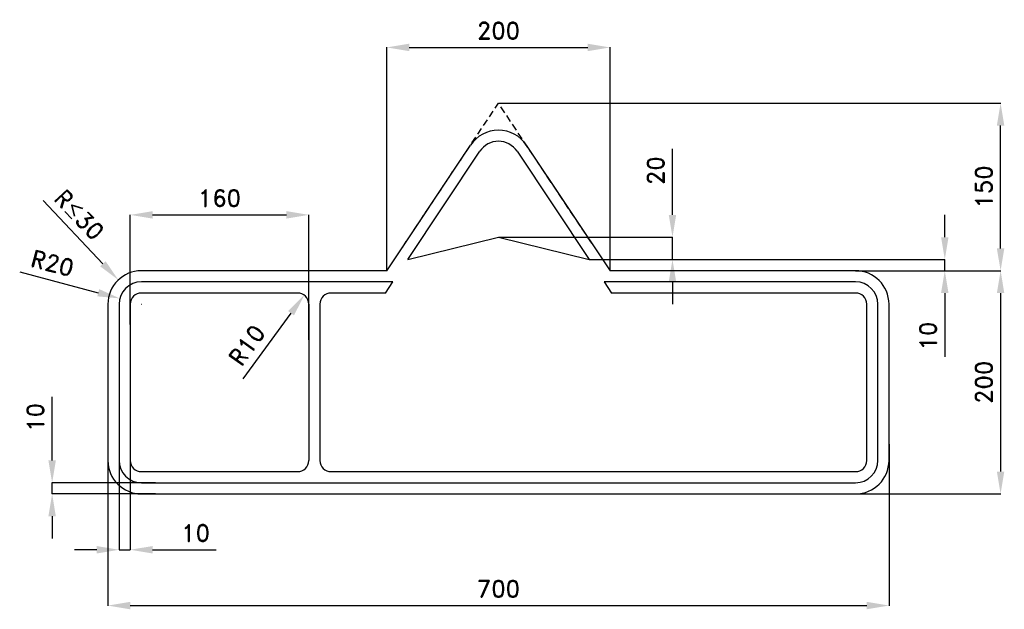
# Model space of a CAD drawing. Header units: millimetres. Extents: x 206 to 1088, y -68 to 460.
import ezdxf

# ---------------------------------------------------------------- set-up
doc = ezdxf.new("R2010")
doc.units = ezdxf.units.MM
doc.header["$LTSCALE"] = 5
doc.linetypes.add('ČÁRKOVANÁX2', pattern=[1.5, 1, -0.5])
doc.layers.add('Kóty', color=2, linetype='Continuous')
doc.layers.add('Značka', color=7, linetype='Continuous')
doc.styles.get("Standard").update_dxf_attribs({"font": 'romand.shx', "height": 15})
doc.dimstyles.get("Standard").update_dxf_attribs({"dimtxt": 15, "dimasz": 20, "dimexe": 0.18, "dimexo": 0.0625, "dimgap": 7.5, "dimtad": 1, "dimdec": 0, "dimzin": 0, "dimdsep": 46, "dimtxsty": 'Standard', "dimcen": 0.09, "dimadec": 0, "dimazin": 0, "dimtfac": 1, "dimtdec": 0, "dimtofl": 0, "dimtmove": 0, "dimatfit": 3, "dimfxl": 1, "dimtolj": 1, "dimtzin": 0, "dimarcsym": 0})

# ---------------------------------------------------------------- blocks, each defined once
blk = doc.blocks.new('*D0')
at = {"layer": 'Defpoints', "color": 0, "transparency": 16777216}
for p in [(295.25, 210.14), (314.58, 205)]:
    blk.add_point(p, dxfattribs=at)
at = {"layer": 'Kóty', "color": 0, "lineweight": -2, "transparency": 16777216}
for p, q in [((205.51, 233.99), (275.92, 215.27)), ((314.49, 205), (314.67, 205)), ((314.58, 204.91), (314.58, 205.09))]:
    blk.add_line(p, q, dxfattribs=at)
at = {"layer": 'Kóty', "color": 0, "transparency": 16777216}
blk.add_solid([(276.78, 218.49), (275.06, 212.05), (295.25, 210.14)], dxfattribs=at)
at = {"layer": 'Kóty', "color": 0, "transparency": 16777216, "insert": (234.9, 241.69), "char_height": 15, "attachment_point": 5, "rotation": 345.11793}
blk.add_mtext('\\A1;R20', dxfattribs=at)
blk = doc.blocks.new('*D1')
at = {"layer": 'Defpoints', "color": 0, "transparency": 16777216}
for p in [(634.58, 265), (790.51, 265), (715.89, 245)]:
    blk.add_point(p, dxfattribs=at)
at = {"layer": 'Kóty', "color": 0, "lineweight": -2, "transparency": 16777216}
for p, q in [((790.51, 285), (790.51, 344.29)), ((634.64, 265), (790.69, 265)), ((715.96, 245), (790.69, 245)), ((790.51, 225), (790.51, 205))]:
    blk.add_line(p, q, dxfattribs=at)
at = {"layer": 'Kóty', "color": 0, "transparency": 16777216}
for points in [[(787.18, 285), (793.84, 285), (790.51, 265)], [(787.18, 225), (793.84, 225), (790.51, 245)]]:
    blk.add_solid(points, dxfattribs=at)
at = {"layer": 'Kóty', "color": 0, "transparency": 16777216, "insert": (775.51, 324.64), "char_height": 15, "attachment_point": 5, "rotation": 90}
blk.add_mtext('\\A1;20', dxfattribs=at)
blk = doc.blocks.new('*D2')
at = {"layer": 'Defpoints', "color": 0, "transparency": 16777216}
for p in [(294.58, 79.82), (304.58, 79.82), (304.58, -15)]:
    blk.add_point(p, dxfattribs=at)
at = {"layer": 'Kóty', "color": 0, "lineweight": -2, "transparency": 16777216}
for p, q in [((294.58, 79.76), (294.58, -15.18)), ((304.58, 79.76), (304.58, -15.18)), ((274.58, -15), (254.58, -15)), ((324.58, -15), (381.72, -15))]:
    blk.add_line(p, q, dxfattribs=at)
at = {"layer": 'Kóty', "color": 0, "transparency": 16777216}
for points in [[(274.58, -11.67), (274.58, -18.33), (294.58, -15)], [(324.58, -11.67), (324.58, -18.33), (304.58, -15)]]:
    blk.add_solid(points, dxfattribs=at)
at = {"layer": 'Kóty', "color": 0, "transparency": 16777216, "insert": (363.15, 0), "char_height": 15, "attachment_point": 5}
blk.add_mtext('\\A1;10', dxfattribs=at)
blk = doc.blocks.new('*D3')
at = {"layer": 'Defpoints', "color": 0, "transparency": 16777216}
for p in [(234.58, 45), (327.38, 45), (327.38, 35)]:
    blk.add_point(p, dxfattribs=at)
at = {"layer": 'Kóty', "color": 0, "lineweight": -2, "transparency": 16777216}
for p, q in [((234.58, 65), (234.58, 122.14)), ((327.32, 45), (234.4, 45)), ((327.32, 35), (234.4, 35)), ((234.58, 15), (234.58, -5))]:
    blk.add_line(p, q, dxfattribs=at)
at = {"layer": 'Kóty', "color": 0, "transparency": 16777216}
for points in [[(231.24, 65), (237.91, 65), (234.58, 45)], [(231.24, 15), (237.91, 15), (234.58, 35)]]:
    blk.add_solid(points, dxfattribs=at)
at = {"layer": 'Kóty', "color": 0, "transparency": 16777216, "insert": (219.58, 103.57), "char_height": 15, "attachment_point": 5, "rotation": 90}
blk.add_mtext('\\A1;10', dxfattribs=at)
blk = doc.blocks.new('*D4')
at = {"layer": 'Defpoints', "color": 0, "transparency": 16777216}
for p in [(954.58, 235), (942.83, 35), (1084.58, 35)]:
    blk.add_point(p, dxfattribs=at)
at = {"layer": 'Kóty', "color": 0, "lineweight": -2, "transparency": 16777216}
for p, q in [((954.64, 235), (1084.76, 235)), ((1084.58, 215), (1084.58, 55)), ((942.89, 35), (1084.76, 35))]:
    blk.add_line(p, q, dxfattribs=at)
at = {"layer": 'Kóty', "color": 0, "transparency": 16777216}
for points in [[(1081.24, 215), (1087.91, 215), (1084.58, 235)], [(1081.24, 55), (1087.91, 55), (1084.58, 35)]]:
    blk.add_solid(points, dxfattribs=at)
at = {"layer": 'Kóty', "color": 0, "transparency": 16777216, "insert": (1069.58, 135), "char_height": 15, "attachment_point": 5, "rotation": 90}
blk.add_mtext('\\A1;200', dxfattribs=at)
blk = doc.blocks.new('*D5')
at = {"layer": 'Defpoints', "color": 0, "transparency": 16777216}
for p in [(715.89, 245), (954.58, 235), (1034.58, 235)]:
    blk.add_point(p, dxfattribs=at)
at = {"layer": 'Kóty', "color": 0, "lineweight": -2, "transparency": 16777216}
for p, q in [((1034.58, 265), (1034.58, 285)), ((715.96, 245), (1034.76, 245)), ((954.64, 235), (1034.76, 235)), ((1034.58, 215), (1034.58, 157.86))]:
    blk.add_line(p, q, dxfattribs=at)
at = {"layer": 'Kóty', "color": 0, "transparency": 16777216}
for points in [[(1031.24, 265), (1037.91, 265), (1034.58, 245)], [(1031.24, 215), (1037.91, 215), (1034.58, 235)]]:
    blk.add_solid(points, dxfattribs=at)
at = {"layer": 'Kóty', "color": 0, "transparency": 16777216, "insert": (1019.58, 176.43), "char_height": 15, "attachment_point": 5, "rotation": 90}
blk.add_mtext('\\A1;10', dxfattribs=at)
blk = doc.blocks.new('*D6')
at = {"layer": 'Defpoints', "color": 0, "transparency": 16777216}
for p in [(460.47, 213.08), (454.58, 205)]:
    blk.add_point(p, dxfattribs=at)
at = {"layer": 'Kóty', "color": 0, "lineweight": -2, "transparency": 16777216}
blk.add_line((405.76, 138.05), (448.69, 196.92), dxfattribs=at)
at = {"layer": 'Kóty', "color": 0, "transparency": 16777216}
blk.add_solid([(445.99, 198.88), (451.38, 194.96), (460.47, 213.08)], dxfattribs=at)
at = {"layer": 'Kóty', "color": 0, "transparency": 16777216, "insert": (409.21, 168.25), "char_height": 15, "attachment_point": 5, "rotation": 53.89891}
blk.add_mtext('\\A1;R10', dxfattribs=at)
blk = doc.blocks.new('*D7')
at = {"layer": 'Defpoints', "color": 0, "transparency": 16777216}
for p in [(634.58, 385), (1084.58, 385), (954.58, 235)]:
    blk.add_point(p, dxfattribs=at)
at = {"layer": 'Kóty', "color": 0, "lineweight": -2, "transparency": 16777216}
for p, q in [((634.64, 385), (1084.76, 385)), ((1084.58, 255), (1084.58, 365)), ((954.64, 235), (1084.76, 235))]:
    blk.add_line(p, q, dxfattribs=at)
at = {"layer": 'Kóty', "color": 0, "transparency": 16777216}
for points in [[(1081.24, 365), (1087.91, 365), (1084.58, 385)], [(1081.24, 255), (1087.91, 255), (1084.58, 235)]]:
    blk.add_solid(points, dxfattribs=at)
at = {"layer": 'Kóty', "color": 0, "transparency": 16777216, "insert": (1069.58, 310), "char_height": 15, "attachment_point": 5, "rotation": 90}
blk.add_mtext('\\A1;150', dxfattribs=at)
blk = doc.blocks.new('*D8')
at = {"layer": 'Defpoints', "color": 0, "transparency": 16777216}
for p in [(464.58, 285), (304.58, 186.8), (464.58, 173.15)]:
    blk.add_point(p, dxfattribs=at)
at = {"layer": 'Kóty', "color": 0, "lineweight": -2, "transparency": 16777216}
for p, q in [((304.58, 186.86), (304.58, 285.18)), ((324.58, 285), (444.58, 285)), ((464.58, 173.21), (464.58, 285.18))]:
    blk.add_line(p, q, dxfattribs=at)
at = {"layer": 'Kóty', "color": 0, "transparency": 16777216}
for points in [[(324.58, 288.33), (324.58, 281.67), (304.58, 285)], [(444.58, 288.33), (444.58, 281.67), (464.58, 285)]]:
    blk.add_solid(points, dxfattribs=at)
at = {"layer": 'Kóty', "color": 0, "transparency": 16777216, "insert": (384.58, 300), "char_height": 15, "attachment_point": 5}
blk.add_mtext('\\A1;160', dxfattribs=at)
blk = doc.blocks.new('*D9')
at = {"layer": 'Defpoints', "color": 0, "transparency": 16777216}
for p in [(284.58, 79.62), (984.58, 79.62), (984.58, -65)]:
    blk.add_point(p, dxfattribs=at)
at = {"layer": 'Kóty', "color": 0, "lineweight": -2, "transparency": 16777216}
for p, q in [((284.58, 79.56), (284.58, -65.18)), ((984.58, 79.56), (984.58, -65.18)), ((304.58, -65), (964.58, -65))]:
    blk.add_line(p, q, dxfattribs=at)
at = {"layer": 'Kóty', "color": 0, "transparency": 16777216}
for points in [[(304.58, -61.67), (304.58, -68.33), (284.58, -65)], [(964.58, -61.67), (964.58, -68.33), (984.58, -65)]]:
    blk.add_solid(points, dxfattribs=at)
at = {"layer": 'Kóty', "color": 0, "transparency": 16777216, "insert": (634.58, -50), "char_height": 15, "attachment_point": 5}
blk.add_mtext('\\A1;700', dxfattribs=at)
blk = doc.blocks.new('*D10')
at = {"layer": 'Defpoints', "color": 0, "transparency": 16777216}
for p in [(734.58, 435), (534.58, 235), (734.58, 235)]:
    blk.add_point(p, dxfattribs=at)
at = {"layer": 'Kóty', "color": 0, "lineweight": -2, "transparency": 16777216}
for p, q in [((534.58, 235.06), (534.58, 435.18)), ((554.58, 435), (714.58, 435)), ((734.58, 235.06), (734.58, 435.18))]:
    blk.add_line(p, q, dxfattribs=at)
at = {"layer": 'Kóty', "color": 0, "transparency": 16777216}
for points in [[(554.58, 438.33), (554.58, 431.67), (534.58, 435)], [(714.58, 438.33), (714.58, 431.67), (734.58, 435)]]:
    blk.add_solid(points, dxfattribs=at)
at = {"layer": 'Kóty', "color": 0, "transparency": 16777216, "insert": (634.58, 450), "char_height": 15, "attachment_point": 5}
blk.add_mtext('\\A1;200', dxfattribs=at)

msp = doc.modelspace()

# ---------------------------------------------------------------- linework, layer by layer
at = {"layer": 'Kóty'}
for p, q in [((226.5, 297.97), (280.09, 241.2)), ((1034.58, 215), (1034.58, 195)), ((314.49, 205), (314.67, 205)), ((314.58, 204.91), (314.58, 205.09))]:
    msp.add_line(p, q, dxfattribs=at)
for points in [[(790.51, 245), (790.52, 264.97)], [(1034.58, 235), (1034.58, 245)], [(234.58, 35), (234.58, 45)], [(294.58, -15), (304.58, -15)]]:
    msp.add_lwpolyline(points, dxfattribs=at)
msp.add_solid([(282.5, 243.5), (277.67, 238.9), (293.88, 226.72)], dxfattribs=at)
at = {"layer": 'Značka', "color": 6, "linetype": 'ČÁRKOVANÁX2', "ltscale": 1.25}
for p in [(548.45, 255.81), (718.24, 259.51)]:
    msp.add_line(p, (634.58, 385), dxfattribs=at)
at = {"layer": 'Značka', "color": 3}
for p, q in [((534.58, 235), (609.62, 347.56)), ((659.54, 347.56), (734.58, 235)), ((553.26, 245), (617.94, 342.01)), ((651.22, 342.01), (715.89, 245)), ((534.58, 235), (314.58, 235)), ((954.58, 235), (734.58, 235)), ((539.93, 225), (314.58, 225)), ((533.26, 215), (539.93, 225)), ((954.58, 225), (729.23, 225)), ((729.23, 225), (735.89, 215)), ((454.58, 215), (314.58, 215)), ((533.26, 215), (484.58, 215)), ((954.58, 215), (735.89, 215)), ((284.58, 205), (284.58, 65)), ((294.58, 205), (294.58, 65)), ((304.58, 205), (304.58, 65)), ((464.58, 205), (464.58, 65)), ((474.58, 205), (474.58, 65)), ((964.58, 65), (964.58, 205)), ((974.58, 65), (974.58, 205)), ((984.58, 65), (984.58, 205)), ((314.58, 55), (454.58, 55)), ((484.58, 55), (954.58, 55)), ((314.58, 45), (954.58, 45)), ((314.58, 35), (954.58, 35))]:
    msp.add_line(p, q, dxfattribs=at)
msp.add_lwpolyline([(553.26, 245), (634.58, 265), (715.89, 245)], dxfattribs=at)
for centre, radius, start, end in [((634.58, 330.92), 30, 33.69007, 146.30993), ((634.58, 330.92), 20, 33.69007, 146.30993), ((314.58, 205), 30, 90, 180), ((954.58, 205), 30, 0, 90), ((314.58, 205), 20, 90, 180), ((954.58, 205), 20, 0, 90), ((314.58, 205), 10, 90, 180), ((454.58, 205), 10, 0, 90), ((484.58, 205), 10, 90, 180), ((954.58, 205), 10, 0, 90), ((314.58, 65), 30, 180, 270), ((314.58, 65), 20, 180, 270), ((314.58, 65), 10, 180, 270), ((454.58, 65), 10, 270, 0), ((484.58, 65), 10, 180, 270), ((954.58, 65), 30, 270, 0), ((954.58, 65), 20, 270, 0), ((954.58, 65), 10, 270, 0)]:
    msp.add_arc(centre, radius, start, end, dxfattribs=at)

# ---------------------------------------------------------------- texts
at = {"layer": 'Kóty', "insert": (258.92, 285.16), "char_height": 15, "attachment_point": 5, "rotation": 313.61645}
msp.add_mtext('\\A1;R{\\A0;≤}30', dxfattribs=at)

# ---------------------------------------------------------------- dimensions: what is measured, and where the dimension line sits
at = {"layer": 'Kóty'}
for base, p1, p2, picture, middle in [((734.58, 435), (534.58, 235), (734.58, 235), '*D10', (634.58, 450)), ((464.58, 285), (304.58, 186.8), (464.58, 173.15), '*D8', (384.58, 300)), ((304.58, -15), (294.58, 79.82), (304.58, 79.82), '*D2', (363.15, 0)), ((984.58, -65), (284.58, 79.62), (984.58, 79.62), '*D9', (634.58, -50))]:
    dim = msp.add_linear_dim(base=base, p1=p1, p2=p2, dimstyle='Standard', dxfattribs=at)
    dim.commit()
    dim.dimension.update_dxf_attribs({"geometry": picture, "text_midpoint": middle})
for base, p1, p2, picture, middle in [((1084.58, 385), (954.58, 235), (634.58, 385), '*D7', (1069.58, 310)), ((790.51, 265), (715.89, 245), (634.58, 265), '*D1', (775.51, 324.64)), ((1034.58, 235), (715.89, 245), (954.58, 235), '*D5', (1019.58, 176.43)), ((1084.58, 35), (954.58, 235), (942.83, 35), '*D4', (1069.58, 135)), ((234.58, 45), (327.38, 35), (327.38, 45), '*D3', (219.58, 103.57))]:
    dim = msp.add_linear_dim(base=base, p1=p1, p2=p2, angle=90, dimstyle='Standard', dxfattribs=at)
    dim.commit()
    dim.dimension.update_dxf_attribs({"geometry": picture, "text_midpoint": middle})
dim = msp.add_radius_dim(center=(314.58, 205), mpoint=(295.25, 210.14), dimstyle='Standard', dxfattribs=at)
dim.commit()
dim.dimension.update_dxf_attribs({"geometry": '*D0', "text_midpoint": (234.9, 241.69)})
dim = msp.add_radius_dim(center=(454.58, 205), mpoint=(460.47, 213.08), dimstyle='Standard', dxfattribs=at)
dim.commit()
dim.dimension.update_dxf_attribs({"geometry": '*D6', "text_midpoint": (421.33, 159.41), "dimtype": 164})

doc.saveas('drawing.dxf')
